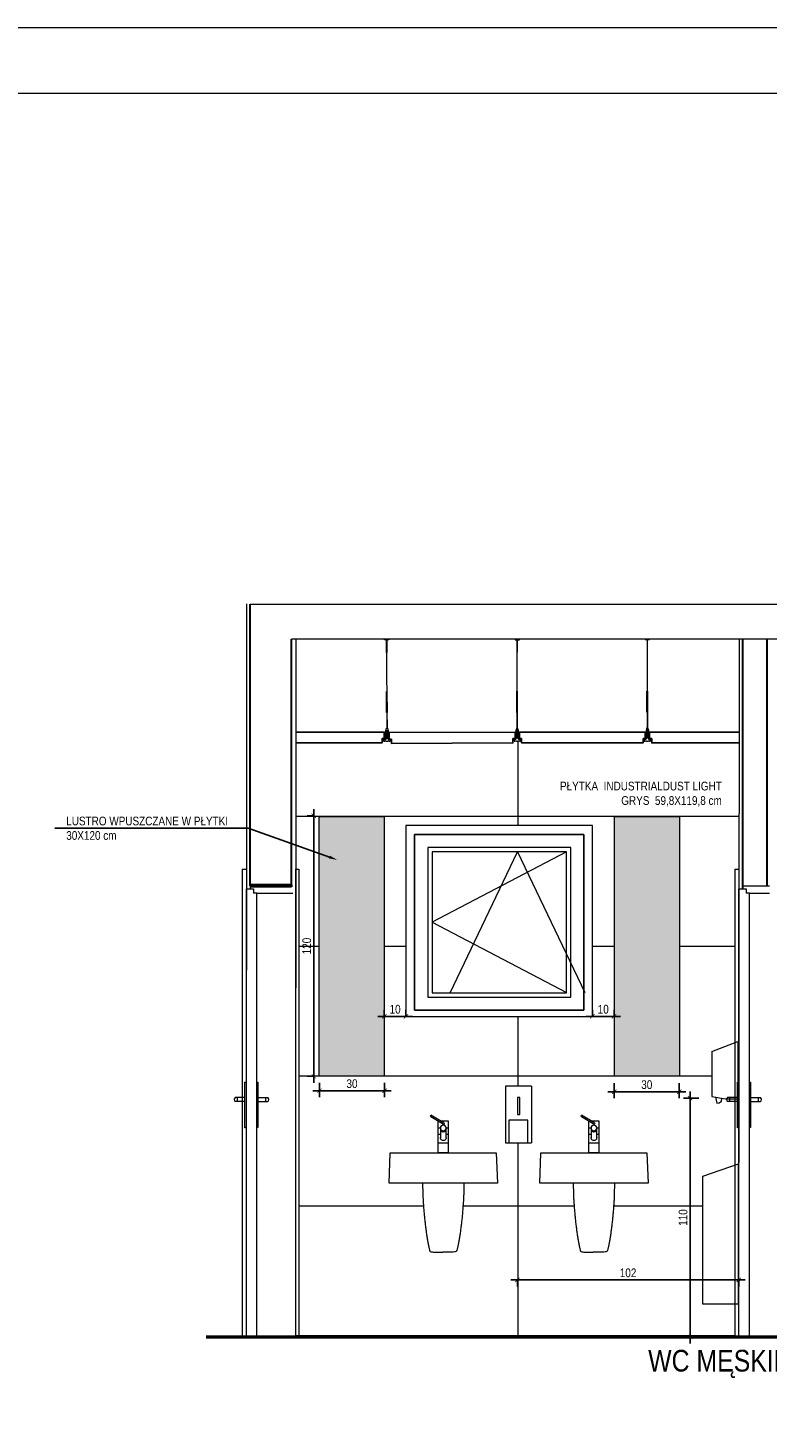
# Model space of a CAD drawing. Header units: millimetres. Extents: x -9038497 to 54128, y -10570064 to 59476.
# Tile 116 of 135: x 47869 to 48210, y 22292 to 22937. Entities that reach past the tile are written whole.
import ezdxf
from ezdxf import colors
from ezdxf.entities.mleader import LeaderData, LeaderLine
from ezdxf.math import Vec2, Vec3

# ---------------------------------------------------------------- set-up
doc = ezdxf.new("R2010")
doc.units = ezdxf.units.MM
doc.header["$LTSCALE"] = 0.8
doc.header["$PDMODE"] = 2
for name, color, linetype, lineweight in [('0 proj_drzwi', 4, 'Continuous', 0), ('0 proj_schody', 2, 'Continuous', 18), ('0 proj_widok widok widok', 7, 'Continuous', 0), ('0 proj_wyposażenie sanitarne', 40, 'Continuous', 18), ('0 proj_ściany konstrukcyjne', 1, 'Continuous', 30), ('M_SCIANA konstrukcyjna', 1, 'Continuous', 50), ('SPRZĘT', 71, 'Continuous', 20), ('tynk', 252, 'Continuous', 5), ('wieszaki suf.p.', 253, 'Continuous', 5), ('X proj_wyposażenie sanitarne', 40, 'Continuous', 18)]:
    doc.layers.add(name, color=color, linetype=linetype, lineweight=lineweight)
doc.layers.add('strop podw.', color=3, linetype='Continuous')
doc.styles.get("Standard").update_dxf_attribs({"font": 'g12f13.shx', "width": 0.8, "height": 10})
doc.styles.add('WYMIAR-20', font='ARIALN.TTF', dxfattribs={"height": 4})
doc.styles.add('WYMIAR-50', font='ARIALN.TTF', dxfattribs={"height": 10})
doc.dimstyles.new('SKALA-20', dxfattribs={"dimscale": 2, "dimtxt": 2, "dimasz": 1, "dimexe": 1.5, "dimexo": 1.5, "dimgap": 0.6, "dimtad": 1, "dimdec": 1, "dimrnd": 0.5, "dimdsep": 46, "dimtxsty": 'WYMIAR-20', "dimblk": 'ARCHTICK', "dimcen": 1.2, "dimdle": 1.5, "dimclrd": 256, "dimclre": 256, "dimclrt": 256, "dimadec": 0, "dimazin": 0, "dimtfac": 0.5, "dimtdec": 1, "dimtix": 1, "dimtmove": 2, "dimatfit": 3, "dimfxl": 2, "dimfxlon": 1, "dimtolj": 1, "dimarcsym": 0})

# ---------------------------------------------------------------- blocks, each defined once
blk = doc.blocks.new('klam lewa')
at = {"layer": '0 proj_drzwi'}
for p, q in [((-8431.22, 26524.91), (-8431.22, 26545.92)), ((-8431.22, 26545.92), (-8430.72, 26545.91)), ((-8431.22, 26538.82), (-8435.8, 26538.82)), ((-8431.22, 26536.91), (-8435.8, 26536.91)), ((-8434.72, 26536.91), (-8434.72, 26538.82)), ((-8430.72, 26524.91), (-8431.22, 26524.91))]:
    blk.add_line(p, q, dxfattribs=at)
blk.add_arc((-8434.92, 26537.86), 1.3, 132.64753, 226.98908, dxfattribs=at)
blk = doc.blocks.new('klam prawa')
at = {"layer": '0 proj_drzwi'}
for p, q in [((-8425.72, 26545.91), (-8425.22, 26545.91)), ((-8425.22, 26545.91), (-8425.22, 26524.92)), ((-8425.22, 26538.82), (-8420.64, 26538.82)), ((-8425.22, 26536.92), (-8420.62, 26536.92)), ((-8421.72, 26538.82), (-8421.72, 26536.92)), ((-8425.22, 26524.92), (-8425.72, 26524.92))]:
    blk.add_line(p, q, dxfattribs=at)
blk.add_arc((-8421.52, 26537.86), 1.3, 313.01092, 47.35247, dxfattribs=at)
blk = doc.blocks.new('bat um nowa f')
at = {"layer": 'X proj_wyposażenie sanitarne'}
for p, q in [((619.64, 2703.15), (619.64, 2717.73)), ((619.64, 2717.73), (623.25, 2717.73)), ((622.14, 2717.06), (627.91, 2720.53)), ((622.49, 2716.46), (627.91, 2719.71)), ((624.61, 2717.73), (624.64, 2717.73)), ((624.64, 2717.73), (624.64, 2703.15)), ((620.84, 2714.72), (619.64, 2714.72)), ((620.84, 2711.72), (619.64, 2711.72)), ((620.84, 2709.95), (620.84, 2714.62)), ((621.1, 2713.06), (621.1, 2713.83)), ((623.17, 2713.06), (623.17, 2713.83)), ((624.64, 2714.72), (623.43, 2714.72)), ((623.43, 2714.72), (623.43, 2709.96)), ((624.64, 2711.72), (623.43, 2711.72)), ((624.64, 2707.72), (619.64, 2707.74)), ((619.64, 2703.15), (624.64, 2703.15))]:
    blk.add_line(p, q, dxfattribs=at)
blk.add_circle((622.14, 2714.62), 1.3, dxfattribs=at)
for centre, radius, start, end in [((622.13, 2716.65), 0.41, 89.25184, 331.9395), ((628.13, 2720.12), 0.465, 118.45961, 241.54039), ((627.47, 2720.12), 0.594, 316.54919, 43.45081), ((622.14, 2710.07), 1.3, 175.01344, 4.62173), ((622.13, 2708.54), 4.64, 77.13474, 102.86526), ((622.13, 2714.24), 1.57, 228.90471, 311.09529)]:
    blk.add_arc(centre, radius, start, end, dxfattribs=at)
blk = doc.blocks.new('twins50 f')
at = {"layer": '0 proj_wyposażenie sanitarne'}
for p, q in [((3839.52, 903.8), (3839.02, 889.8)), ((3888.45, 903.8), (3839.52, 903.8)), ((3888.95, 889.8), (3888.45, 903.8)), ((3839.02, 889.8), (3888.95, 889.8))]:
    blk.add_line(p, q, dxfattribs=at)
at = {"layer": 'SPRZĘT'}
blk.add_blockref('bat um nowa f', (3241.85, -1799.35), dxfattribs=at)
blk = doc.blocks.new('poj na mydło fr')
at = {"layer": '0 proj_wyposażenie sanitarne', "lineweight": 0}
for p, q in [((-2399.64, 1962.81), (-2387.64, 1962.81)), ((-2399.64, 1962.81), (-2399.64, 1936.81)), ((-2387.64, 1962.81), (-2387.64, 1936.81)), ((-2387.64, 1936.81), (-2399.64, 1936.81))]:
    blk.add_line(p, q, dxfattribs=at)
for points in [[(-2394.16, 1957.73), (-2393.12, 1957.73), (-2393.12, 1949.82), (-2394.16, 1949.82)], [(-2397.85, 1947.22), (-2389.13, 1947.22), (-2389.13, 1936.81), (-2397.85, 1936.81)]]:
    blk.add_lwpolyline(points, close=True, dxfattribs=at)
blk = doc.blocks.new('047201_f')
at = {"layer": '0 proj_wyposażenie sanitarne', "lineweight": 15}
for points in [[(-9.5, 68.59), (-9.41, 63.48), (-9.39, 62.96), (-9.37, 62.44), (-9.34, 61.92), (-9.32, 61.39), (-9.29, 60.85), (-9.26, 60.32), (-9.23, 59.78), (-9.19, 59.23), (-9.15, 58.69), (-9.11, 58.14), (-9.07, 57.59), (-9.03, 57.04), (-8.99, 56.49), (-8.94, 55.94), (-8.9, 55.39), (-8.85, 54.84), (-8.8, 54.28), (-8.74, 53.73), (-8.69, 53.18), (-8.64, 52.64), (-8.58, 52.09), (-8.52, 51.55), (-8.46, 51), (-8.4, 50.47), (-8.34, 49.93), (-8.28, 49.4), (-8.22, 48.87), (-8.15, 48.35), (-8.09, 47.83), (-8.02, 47.31), (-7.95, 46.81), (-7.88, 46.3), (-7.82, 45.81), (-7.74, 45.32), (-7.67, 44.84), (-7.6, 44.36), (-7.53, 43.89), (-7.46, 43.43), (-7.38, 42.98), (-7.31, 42.54), (-7.23, 42.1), (-7.16, 41.68), (-7.08, 41.26), (-7.01, 40.86), (-6.93, 40.46), (-6.85, 40.08), (-6.77, 39.7), (-6.7, 39.34), (-6.62, 38.99), (-6.54, 38.66), (-6.46, 38.33), (-6.38, 38.02), (-6.31, 37.72)], [(9.51, 68.59), (9.42, 63.54), (9.4, 63.03), (9.38, 62.5), (9.35, 61.98), (9.33, 61.45), (9.3, 60.91), (9.27, 60.37), (9.23, 59.83), (9.2, 59.29), (9.16, 58.74), (9.12, 58.19), (9.08, 57.64), (9.04, 57.09), (8.99, 56.54), (8.95, 55.99), (8.9, 55.43), (8.85, 54.88), (8.8, 54.33), (8.75, 53.78), (8.69, 53.23), (8.64, 52.68), (8.58, 52.13), (8.52, 51.58), (8.46, 51.04), (8.4, 50.5), (8.34, 49.97), (8.28, 49.43), (8.21, 48.9), (8.15, 48.38), (8.08, 47.86), (8.02, 47.35), (7.95, 46.84), (7.88, 46.33), (7.81, 45.84), (7.74, 45.34), (7.67, 44.86), (7.6, 44.38), (7.52, 43.91), (7.45, 43.45), (7.38, 43), (7.3, 42.56), (7.23, 42.12), (7.15, 41.69), (7.08, 41.28), (7, 40.87), (6.93, 40.47), (6.85, 40.09), (6.77, 39.71), (6.7, 39.35), (6.62, 39), (6.55, 38.66), (6.47, 38.33), (6.39, 38.02), (6.32, 37.72)], [(-6.31, 37.72), (-6.18, 37.36), (-5.98, 37.13), (-5.55, 37)], [(-5.55, 37), (-5.13, 36.94), (-4.63, 36.89), (-4.08, 36.86), (-3.5, 36.83), (-2.89, 36.82), (-2.29, 36.82), (-1.71, 36.82), (-1.17, 36.82), (-0.14, 36.83), (0.27, 36.81)], [(5.56, 37), (5.14, 36.94), (4.64, 36.89), (4.09, 36.86), (3.51, 36.83), (2.9, 36.82), (2.3, 36.82), (1.72, 36.82), (1.18, 36.82), (0.69, 36.83), (0.27, 36.81)], [(6.32, 37.72), (6.19, 37.36), (5.99, 37.13), (5.56, 37)]]:
    blk.add_lwpolyline(points, dxfattribs=at)
blk = doc.blocks.new('A$C604A1FD6')
at = {"color": 0, "ltscale": 60}
for p, q in [((0, 5), (0, 2)), ((1, 5), (1, 2)), ((60, 5), (60, 2))]:
    blk.add_line(p, q, dxfattribs=at)
blk.add_lwpolyline([(58, 2), (58, 0), (2, 0), (2, 2), (1, 2), (1, 5), (59, 5), (59, 2)], close=True, dxfattribs=at)
blk = doc.blocks.new('_ArchTick')
at = {"color": 0, "linetype": 'ByBlock', "const_width": 0.15}
blk.add_lwpolyline([(-0.5, -0.5), (0.5, 0.5)], dxfattribs=at)
blk = doc.blocks.new('*D2546')
at = {"layer": '0 proj_widok widok widok', "lineweight": -2, "transparency": 16777216}
for p, q in [((48199.8, 22360.12), (48091.8, 22360.12)), ((48094.8, 22360.12), (48094.8, 22357.12)), ((48196.8, 22360.12), (48196.8, 22357.12))]:
    blk.add_line(p, q, dxfattribs=at)
at = {"layer": 'Defpoints', "color": 0, "lineweight": 0, "transparency": 16777216}
for p in [(48094.8, 22361.64), (48094.8, 22360.12), (48196.8, 22361.64)]:
    blk.add_point(p, dxfattribs=at)
at = {"layer": '0 proj_widok widok widok', "lineweight": -2, "transparency": 16777216, "xscale": 2, "yscale": 2, "zscale": 2, "rotation": 180}
blk.add_blockref('_ArchTick', (48094.8, 22360.12), dxfattribs=at)
at = {"layer": '0 proj_widok widok widok', "lineweight": -2, "transparency": 16777216, "xscale": 2, "yscale": 2, "zscale": 2}
blk.add_blockref('_ArchTick', (48196.8, 22360.12), dxfattribs=at)
at = {"layer": '0 proj_widok widok widok', "lineweight": 0, "transparency": 16777216, "insert": (48145.8, 22363.37), "char_height": 4, "attachment_point": 5, "style": 'WYMIAR-20'}
blk.add_mtext('\\A1;102', dxfattribs=at)
blk = doc.blocks.new('*D2539')
at = {"layer": '0 proj_widok widok widok', "lineweight": -2, "transparency": 16777216}
for p, q in [((48178.41, 22443.84), (48171.41, 22443.84)), ((48174.41, 22330.84), (48174.41, 22446.84)), ((48178.41, 22333.84), (48171.41, 22333.84))]:
    blk.add_line(p, q, dxfattribs=at)
at = {"layer": 'Defpoints', "color": 0, "lineweight": 0, "transparency": 16777216}
for p in [(48174.41, 22443.84), (48186.1, 22443.84), (48186.1, 22333.84)]:
    blk.add_point(p, dxfattribs=at)
at = {"layer": '0 proj_widok widok widok', "lineweight": -2, "transparency": 16777216, "xscale": 2, "yscale": 2, "zscale": 2}
for p, rotation in [((48174.41, 22443.84), 90), ((48174.41, 22333.84), 270)]:
    blk.add_blockref('_ArchTick', p, dxfattribs=dict(at, rotation=rotation))
at = {"layer": '0 proj_widok widok widok', "lineweight": 0, "transparency": 16777216, "insert": (48171.17, 22388.84), "char_height": 4, "attachment_point": 5, "rotation": 90, "style": 'WYMIAR-20'}
blk.add_mtext('\\A1;110', dxfattribs=at)
blk = doc.blocks.new('*D2427')
at = {"layer": '0 proj_widok widok widok', "lineweight": -2, "transparency": 16777216}
for p, q in [((48126.36, 22481.52), (48142.36, 22481.52)), ((48129.36, 22481.52), (48129.36, 22484.52)), ((48139.36, 22481.52), (48139.36, 22484.52))]:
    blk.add_line(p, q, dxfattribs=at)
at = {"layer": 'Defpoints', "color": 0, "lineweight": 0, "transparency": 16777216}
for p in [(48129.36, 22481.37), (48139.36, 22481.52), (48139.36, 22481.37)]:
    blk.add_point(p, dxfattribs=at)
at = {"layer": '0 proj_widok widok widok', "lineweight": -2, "transparency": 16777216, "xscale": 2, "yscale": 2, "zscale": 2, "rotation": 180}
blk.add_blockref('_ArchTick', (48129.36, 22481.52), dxfattribs=at)
at = {"layer": '0 proj_widok widok widok', "lineweight": -2, "transparency": 16777216, "xscale": 2, "yscale": 2, "zscale": 2}
blk.add_blockref('_ArchTick', (48139.36, 22481.52), dxfattribs=at)
at = {"layer": '0 proj_widok widok widok', "lineweight": 0, "transparency": 16777216, "insert": (48134.36, 22484.77), "char_height": 4, "attachment_point": 5, "style": 'WYMIAR-20'}
blk.add_mtext('\\A1;10', dxfattribs=at)
blk = doc.blocks.new('*D2428')
at = {"layer": '0 proj_widok widok widok', "lineweight": -2, "transparency": 16777216}
for p, q in [((48030.42, 22481.52), (48046.42, 22481.52)), ((48033.42, 22481.52), (48033.42, 22484.52)), ((48043.42, 22481.52), (48043.42, 22484.52))]:
    blk.add_line(p, q, dxfattribs=at)
at = {"layer": 'Defpoints', "color": 0, "lineweight": 0, "transparency": 16777216}
for p in [(48033.42, 22481.37), (48043.42, 22481.52), (48043.42, 22481.37)]:
    blk.add_point(p, dxfattribs=at)
at = {"layer": '0 proj_widok widok widok', "lineweight": -2, "transparency": 16777216, "xscale": 2, "yscale": 2, "zscale": 2, "rotation": 180}
blk.add_blockref('_ArchTick', (48033.42, 22481.52), dxfattribs=at)
at = {"layer": '0 proj_widok widok widok', "lineweight": -2, "transparency": 16777216, "xscale": 2, "yscale": 2, "zscale": 2}
blk.add_blockref('_ArchTick', (48043.42, 22481.52), dxfattribs=at)
at = {"layer": '0 proj_widok widok widok', "lineweight": 0, "transparency": 16777216, "insert": (48038.42, 22484.77), "char_height": 4, "attachment_point": 5, "style": 'WYMIAR-20'}
blk.add_mtext('\\A1;10', dxfattribs=at)
blk = doc.blocks.new('*D2429')
at = {"layer": '0 proj_widok widok widok', "lineweight": -2, "transparency": 16777216}
for p, q in [((48139.43, 22450.76), (48139.43, 22443.8)), ((48169.43, 22450.76), (48169.43, 22443.8)), ((48136.43, 22446.8), (48172.43, 22446.8))]:
    blk.add_line(p, q, dxfattribs=at)
at = {"layer": 'Defpoints', "color": 0, "lineweight": 0, "transparency": 16777216}
for p in [(48139.43, 22453.76), (48169.43, 22453.76), (48169.43, 22446.8)]:
    blk.add_point(p, dxfattribs=at)
at = {"layer": '0 proj_widok widok widok', "lineweight": -2, "transparency": 16777216, "xscale": 2, "yscale": 2, "zscale": 2, "rotation": 180}
blk.add_blockref('_ArchTick', (48139.43, 22446.8), dxfattribs=at)
at = {"layer": '0 proj_widok widok widok', "lineweight": -2, "transparency": 16777216, "xscale": 2, "yscale": 2, "zscale": 2}
blk.add_blockref('_ArchTick', (48169.43, 22446.8), dxfattribs=at)
at = {"layer": '0 proj_widok widok widok', "lineweight": 0, "transparency": 16777216, "insert": (48154.43, 22450.04), "char_height": 4, "attachment_point": 5, "style": 'WYMIAR-20'}
blk.add_mtext('\\A1;30', dxfattribs=at)
blk = doc.blocks.new('*D2430')
at = {"layer": '0 proj_widok widok widok', "lineweight": -2, "transparency": 16777216}
for p, q in [((48003.55, 22450.85), (48003.55, 22444.25)), ((48033.55, 22450.85), (48033.55, 22444.25)), ((48036.55, 22447.25), (48000.55, 22447.25))]:
    blk.add_line(p, q, dxfattribs=at)
at = {"layer": 'Defpoints', "color": 0, "lineweight": 0, "transparency": 16777216}
for p in [(48003.55, 22453.85), (48033.55, 22453.85), (48003.55, 22447.25)]:
    blk.add_point(p, dxfattribs=at)
at = {"layer": '0 proj_widok widok widok', "lineweight": -2, "transparency": 16777216, "xscale": 2, "yscale": 2, "zscale": 2, "rotation": 180}
blk.add_blockref('_ArchTick', (48003.55, 22447.25), dxfattribs=at)
at = {"layer": '0 proj_widok widok widok', "lineweight": -2, "transparency": 16777216, "xscale": 2, "yscale": 2, "zscale": 2}
blk.add_blockref('_ArchTick', (48033.55, 22447.25), dxfattribs=at)
at = {"layer": '0 proj_widok widok widok', "lineweight": 0, "transparency": 16777216, "insert": (48018.55, 22450.49), "char_height": 4, "attachment_point": 5, "style": 'WYMIAR-20'}
blk.add_mtext('\\A1;30', dxfattribs=at)
blk = doc.blocks.new('*D2431')
at = {"layer": '0 proj_widok widok widok', "lineweight": -2, "transparency": 16777216}
for p, q in [((48000.95, 22450.9), (48000.95, 22576.9)), ((48000.95, 22573.9), (47997.95, 22573.9)), ((48000.95, 22453.9), (47997.95, 22453.9))]:
    blk.add_line(p, q, dxfattribs=at)
at = {"layer": 'Defpoints', "color": 0, "lineweight": 0, "transparency": 16777216}
for p in [(48000.95, 22573.9), (48003.21, 22573.9), (48003.21, 22453.9)]:
    blk.add_point(p, dxfattribs=at)
at = {"layer": '0 proj_widok widok widok', "lineweight": -2, "transparency": 16777216, "xscale": 2, "yscale": 2, "zscale": 2}
for p, rotation in [((48000.95, 22573.9), 90), ((48000.95, 22453.9), 270)]:
    blk.add_blockref('_ArchTick', p, dxfattribs=dict(at, rotation=rotation))
at = {"layer": '0 proj_widok widok widok', "lineweight": 0, "transparency": 16777216, "insert": (47997.71, 22513.9), "char_height": 4, "attachment_point": 5, "rotation": 90, "style": 'WYMIAR-20'}
blk.add_mtext('\\A1;120', dxfattribs=at)

msp = doc.modelspace()

# ---------------------------------------------------------------- hatches: boundary and pattern name
at = {"layer": '0 proj_widok widok widok', "lineweight": 0, "true_color": 0xadddf7, "transparency": 33554687}
h = msp.add_hatch(color=141, dxfattribs=at)
h.dxf.hatch_style = 1
h.paths.add_polyline_path([(48033.4, 22573.5), (48003.4, 22573.5), (48003.4, 22453.94), (48033.4, 22453.94)])
h = msp.add_hatch(color=141, dxfattribs=at)
h.dxf.hatch_style = 1
h.paths.add_polyline_path([(48169.53, 22573.5), (48139.53, 22573.5), (48139.53, 22453.94), (48169.53, 22453.94)])

# ---------------------------------------------------------------- linework, layer by layer
at = {"color": 1, "lineweight": 0, "ltscale": 40}
for p, q in [((47971.69, 22671.44), (48571.41, 22671.44)), ((48541.41, 22655.24), (47990.63, 22655.24))]:
    msp.add_line(p, q, dxfattribs=at)
at = {"color": 0, "ltscale": 60}
msp.add_line((48154.69, 22612.46), (48154.69, 22609.46), dxfattribs=at)
at = {"lineweight": 0, "ltscale": 40}
for points in [[(48043.44, 22481.39), (48129.44, 22481.39), (48129.44, 22569.39), (48043.44, 22569.39)], [(48125.44, 22484.39), (48047.44, 22484.39), (48047.44, 22565.34), (48125.44, 22565.34)], [(48047.44, 22484.39), (48125.44, 22484.39), (48125.44, 22565.34), (48047.44, 22565.34)], [(48053.44, 22490.39), (48119.44, 22490.39), (48119.44, 22559.34), (48053.44, 22559.34)], [(48047.44, 22484.39), (48125.44, 22484.39), (48125.44, 22484.39), (48047.44, 22484.39)]]:
    msp.add_lwpolyline(points, close=True, dxfattribs=at)
at = {"color": 253, "lineweight": 0, "ltscale": 40}
for points in [[(48117.48, 22557.37), (48055.44, 22524.86), (48117.48, 22492.43)], [(48063.87, 22492.39), (48094.87, 22557.34), (48125.91, 22492.43)]]:
    msp.add_lwpolyline(points, dxfattribs=at)
msp.add_lwpolyline([(48055.44, 22492.39), (48117.44, 22492.39), (48117.44, 22557.34), (48055.44, 22557.34)], close=True, dxfattribs=at)
at = {"layer": '0 proj_drzwi', "lineweight": 0}
for p, q in [((47967.93, 22549.24), (47969.89, 22549.24)), ((47992.58, 22549.24), (47994.03, 22549.24)), ((48194.94, 22549.24), (48196.9, 22549.24)), ((47969.73, 22540.24), (47973.23, 22540.24)), ((47969.73, 22540.24), (47969.73, 22529.69)), ((47971.67, 22541.69), (47971.67, 22540.24)), ((47971.67, 22541.69), (47991.28, 22541.69)), ((47973.23, 22540.24), (47973.23, 22538.24)), ((47974.73, 22538.24), (47973.23, 22538.24)), ((47974.15, 22541.69), (47979.15, 22541.69)), ((47974.77, 22538.33), (47991.3, 22538.33)), ((48196.74, 22540.24), (48200.24, 22540.24)), ((48196.74, 22540.24), (48196.74, 22529.69)), ((48198.64, 22541.69), (48211.01, 22541.69)), ((48198.74, 22541.69), (48198.74, 22540.24)), ((48200.24, 22540.24), (48200.24, 22538.24)), ((48201.74, 22538.24), (48200.24, 22538.24)), ((48201.78, 22538.33), (48211.01, 22538.33))]:
    msp.add_line(p, q, dxfattribs=at)
at = {"layer": '0 proj_drzwi'}
for p, q in [((47967.93, 22549.24), (47967.93, 22333.85)), ((47992.58, 22549.24), (47992.58, 22333.85)), ((47994.03, 22549.24), (47994.03, 22333.85)), ((48194.94, 22549.24), (48194.94, 22333.85)), ((47974.73, 22333.64), (47974.73, 22538.24)), ((48201.74, 22333.64), (48201.74, 22538.24)), ((47969.73, 22529.62), (47969.73, 22333.64)), ((48196.74, 22529.62), (48196.74, 22333.64))]:
    msp.add_line(p, q, dxfattribs=at)
at = {"layer": '0 proj_schody'}
for p, q in [((48184.35, 22465.36), (48196.35, 22469.98)), ((48196.35, 22469.98), (48196.35, 22443.53)), ((48184.35, 22465.3), (48184.35, 22444.61)), ((48184.35, 22444.61), (48190.66, 22443.53)), ((48186.1, 22444.3), (48186.75, 22441.53)), ((48186.75, 22441.53), (48187.72, 22441.74)), ((48187.72, 22441.74), (48188.8, 22442.46)), ((48188.8, 22442.46), (48189.04, 22443.79)), ((48190.66, 22443.53), (48196.35, 22443.53)), ((48180.23, 22407.95), (48196.68, 22413.62)), ((48196.68, 22349.05), (48196.68, 22413.62)), ((48180.23, 22349.05), (48180.23, 22407.95)), ((48180.08, 22349.05), (48196.68, 22349.05))]:
    msp.add_line(p, q, dxfattribs=at)
at = {"layer": '0 proj_widok widok widok', "lineweight": 0}
for p, q in [((48095.03, 22608.17), (48095.03, 22569.39)), ((48196.92, 22573.5), (47992.58, 22573.5)), ((48003.4, 22453.94), (48003.4, 22573.57)), ((48003.4, 22573.57), (48033.43, 22573.57)), ((48033.4, 22573.46), (48033.4, 22453.94)), ((48139.53, 22453.94), (48139.53, 22573.57)), ((48139.53, 22573.57), (48169.55, 22573.57)), ((48169.53, 22573.46), (48169.53, 22453.94)), ((47992.58, 22513.7), (47992.55, 22513.7)), ((48003.4, 22513.7), (47994.03, 22513.7)), ((48043.44, 22513.7), (48033.4, 22513.7)), ((48139.53, 22513.7), (48129.44, 22513.7)), ((48194.94, 22513.7), (48169.53, 22513.7)), ((48095.03, 22481.39), (48095.03, 22449.29)), ((48184.35, 22453.9), (47994.03, 22453.9)), ((48033.4, 22453.94), (48003.4, 22453.94)), ((48169.53, 22453.94), (48139.53, 22453.94)), ((48095.03, 22423.29), (48095.03, 22334.67)), ((48051.51, 22394.1), (47994.03, 22394.1)), ((48120.71, 22394.1), (48069.5, 22394.1)), ((48180.23, 22394.1), (48139.13, 22394.1)), ((48194.94, 22334.3), (47992.74, 22334.3))]:
    msp.add_line(p, q, dxfattribs=at)
for points in [[(47439.58, 21462.77), (49539.58, 21462.77), (49539.58, 22936.77), (47439.58, 22936.77)], [(47439.58, 21462.77), (49539.58, 21462.77), (49539.58, 22936.77), (47439.58, 22936.77)], [(47599.58, 22906.77), (49509.58, 22906.77), (49509.58, 21492.77), (47599.58, 21492.77)]]:
    msp.add_lwpolyline(points, close=True, dxfattribs=at)
at = {"layer": '0 proj_ściany konstrukcyjne'}
for p, q in [((47971.69, 22541.69), (47971.69, 22671.44)), ((47990.63, 22541.69), (47990.63, 22655.24))]:
    msp.add_line(p, q, dxfattribs=at)
at = {"layer": '0 proj_ściany konstrukcyjne', "lineweight": 30}
for p, q in [((48198.64, 22540.24), (48198.64, 22655.24)), ((48209.74, 22655.24), (48209.74, 22541.69))]:
    msp.add_line(p, q, dxfattribs=at)
at = {"layer": '0 proj_ściany konstrukcyjne', "lineweight": 60}
msp.add_line((47990.63, 22541.69), (47971.69, 22541.69), dxfattribs=at)
at = {"layer": 'M_SCIANA konstrukcyjna'}
msp.add_line((48574.42, 22333.81), (47951.32, 22333.81), dxfattribs=at)
at = {"layer": 'strop podw.', "ltscale": 60}
for points in [[(47992.6, 22612.43), (48033.41, 22612.46), (48033.41, 22609.46), (48032.41, 22609.46), (48032.41, 22607.46), (47992.6, 22607.43)], [(48196.94, 22612.43), (48155.69, 22612.46), (48155.69, 22609.46), (48156.69, 22609.46), (48156.69, 22607.46), (48196.94, 22607.43)]]:
    msp.add_lwpolyline(points, dxfattribs=at)
at = {"layer": 'tynk', "lineweight": 0, "ltscale": 40}
for p, q in [((47969.96, 22671.55), (47969.77, 22333.81)), ((48196.97, 22671.55), (48196.97, 22671.44)), ((47992.63, 22655.24), (47992.44, 22333.81)), ((48196.96, 22655.24), (48196.78, 22333.81))]:
    msp.add_line(p, q, dxfattribs=at)
at = {"layer": 'wieszaki suf.p.'}
for p, q in [((48034.69, 22614.22), (48034.56, 22653.92)), ((48094.69, 22614.35), (48094.69, 22653.6)), ((48154.69, 22614.36), (48154.69, 22653.12)), ((48034.66, 22622.21), (48034.69, 22614.22)), ((48094.69, 22622.34), (48094.69, 22614.35)), ((48154.69, 22622.36), (48154.69, 22614.36))]:
    msp.add_line(p, q, dxfattribs=at)
at = {"layer": 'wieszaki suf.p.', "linetype": 'Continuous'}
for p, q in [((48034.46, 22621.41), (48034.42, 22631.13)), ((48034.86, 22621.41), (48034.82, 22631.13)), ((48094.49, 22621.54), (48094.49, 22631.26)), ((48094.89, 22621.54), (48094.89, 22631.26)), ((48154.49, 22621.56), (48154.49, 22631.27)), ((48154.89, 22621.56), (48154.89, 22631.27))]:
    msp.add_line(p, q, dxfattribs=at)
at = {"layer": 'wieszaki suf.p.'}
for points in [[(48034.66, 22649.09), (48034.46, 22649.09), (48034.44, 22654.89), (48033.54, 22654.89), (48033.54, 22655.09), (48035.54, 22655.09), (48035.54, 22654.89), (48034.64, 22654.89)], [(48094.59, 22649.22), (48094.79, 22649.22), (48094.79, 22655.02), (48095.69, 22655.02), (48095.69, 22655.22), (48093.69, 22655.22), (48093.69, 22655.02), (48094.59, 22655.02)], [(48154.59, 22649.23), (48154.79, 22649.23), (48154.79, 22655.03), (48155.69, 22655.03), (48155.69, 22655.23), (48153.69, 22655.23), (48153.69, 22655.03), (48154.59, 22655.03)]]:
    msp.add_lwpolyline(points, close=True, dxfattribs=at)
for points in [[(48034.08, 22613.3), (48034.31, 22613.3), (48034.32, 22611.05, 0.309747), (48035.07, 22611.05), (48035.07, 22613.3), (48035.3, 22613.3), (48035.31, 22609.51, 0.050199), (48035.35, 22609.02, 0.462729), (48035.65, 22608.95), (48036, 22609.26, -0.591447), (48036.17, 22609.19), (48036.17, 22608.28, -0.336476), (48036.03, 22608.15), (48035.75, 22608.15), (48035.75, 22608.34), (48035.09, 22608.34), (48035.09, 22608.14), (48034.32, 22608.14), (48034.32, 22608.34), (48033.66, 22608.33), (48033.66, 22608.14), (48033.38, 22608.14, -0.336476), (48033.24, 22608.27), (48033.24, 22609.18, -0.591447), (48033.41, 22609.25), (48033.76, 22608.95, 0.462729), (48034.06, 22609.02, 0.050199), (48034.09, 22609.51)], [(48034.31, 22613.3), (48034.31, 22614.05, -0.440677), (48035.06, 22614.06), (48035.07, 22611.05, -0.309747), (48034.32, 22611.05)], [(48095.3, 22613.43), (48095.07, 22613.43), (48095.07, 22611.18, -0.309747), (48094.31, 22611.18), (48094.31, 22613.43), (48094.08, 22613.43), (48094.08, 22609.64, -0.050199), (48094.05, 22609.15, -0.462729), (48093.75, 22609.08), (48093.4, 22609.38, 0.591447), (48093.23, 22609.32), (48093.23, 22608.41, 0.336476), (48093.37, 22608.27), (48093.64, 22608.27), (48093.64, 22608.47), (48094.31, 22608.47), (48094.31, 22608.27), (48095.07, 22608.27), (48095.07, 22608.47), (48095.74, 22608.47), (48095.74, 22608.27), (48096.01, 22608.27, 0.336476), (48096.15, 22608.41), (48096.15, 22609.32, 0.591447), (48095.98, 22609.38), (48095.63, 22609.08, -0.462729), (48095.33, 22609.15, -0.050199), (48095.3, 22609.64)], [(48095.07, 22613.43), (48095.07, 22614.18, 0.440677), (48094.31, 22614.18), (48094.31, 22611.18, 0.309747), (48095.07, 22611.18)], [(48155.3, 22613.44), (48155.06, 22613.44), (48155.06, 22611.19, -0.309747), (48154.31, 22611.19), (48154.31, 22613.44), (48154.08, 22613.44), (48154.08, 22609.65, -0.050199), (48154.05, 22609.16, -0.462729), (48153.75, 22609.09), (48153.39, 22609.4, 0.591447), (48153.23, 22609.33), (48153.23, 22608.42, 0.336476), (48153.37, 22608.28), (48153.64, 22608.28), (48153.64, 22608.48), (48154.3, 22608.48), (48154.3, 22608.28), (48155.07, 22608.28), (48155.07, 22608.48), (48155.74, 22608.48), (48155.74, 22608.28), (48156.01, 22608.28, 0.336476), (48156.15, 22608.42), (48156.15, 22609.33, 0.591447), (48155.98, 22609.4), (48155.63, 22609.09, -0.462729), (48155.33, 22609.16, -0.050199), (48155.3, 22609.65)], [(48155.06, 22613.44), (48155.06, 22614.2, 0.440677), (48154.31, 22614.2), (48154.31, 22611.19, 0.309747), (48155.06, 22611.19)]]:
    msp.add_lwpolyline(points, format="xyb", close=True, dxfattribs=at)

# ---------------------------------------------------------------- block references
at = {"layer": '0 proj_widok widok widok'}
for name, p in [('klam lewa', (56400.44, -4094.67)), ('klam prawa', (56400.44, -4094.67)), ('klam lewa', (56627.45, -4094.67)), ('klam prawa', (56627.45, -4094.67))]:
    msp.add_blockref(name, p, dxfattribs=at)
at = {"layer": '0 proj_widok widok widok', "lineweight": 0, "xscale": -1}
msp.add_blockref('poj na mydło fr', (45701.68, 20486.48), dxfattribs=at)
at = {"layer": '0 proj_wyposażenie sanitarne', "xscale": -1}
for p in [(51924.6, 21514.84), (51994.03, 21514.84)]:
    msp.add_blockref('twins50 f', p, dxfattribs=at)
at = {"layer": '0 proj_wyposażenie sanitarne', "color": 5, "lineweight": 15, "xscale": -1}
for p in [(48060.62, 22336.05), (48130.05, 22336.05)]:
    msp.add_blockref('047201_f', p, dxfattribs=at)
at = {"layer": 'strop podw.', "ltscale": 60, "xscale": -1, "rotation": 0.2022947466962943}
msp.add_blockref('A$C604A1FD6', (48094.71, 22607.45), dxfattribs=at)
at = {"layer": 'strop podw.', "ltscale": 60}
msp.add_blockref('A$C604A1FD6', (48094.69, 22607.45), dxfattribs=at)

# ---------------------------------------------------------------- texts
at = {"layer": '0 proj_widok widok widok', "lineweight": 0}
for s, width, gutter_width, insert, char_height, attachment_point, style in [('PŁYTKA  INDUSTRIALDUST LIGHT GRYS  59,8X119,8 cm  ', 78.8002, 20, (48189.01, 22589.59), 4, 3, 'WYMIAR-20'), ('LUSTRO WPUSZCZANE W PŁYTKI 30X120 cm', 88.0267, 20, (47886.85, 22573.5), 4, 1, 'WYMIAR-20'), ('WC MĘSKIE  PARTER - WIDOK  A 1 : 20 ', 227.7449, 50, (48368.28, 22327.91), 10, 3, 'WYMIAR-50')]:
    msp.add_mtext_dynamic_manual_height_columns(s, width=width, gutter_width=gutter_width, heights=[0], dxfattribs=dict(at, insert=insert, char_height=char_height, attachment_point=attachment_point, style=style))

# ---------------------------------------------------------------- dimensions: what is measured, and where the dimension line sits
dim = msp.add_linear_dim(base=(48000.95, 22573.9), p1=(48003.21, 22453.9), p2=(48003.21, 22573.9), angle=90, dimstyle='SKALA-20', dxfattribs=at)
dim.commit()
dim.dimension.update_dxf_attribs({"geometry": '*D2431', "text_midpoint": (47997.71, 22513.9)})
for base, p1, p2, picture, middle in [((48043.42, 22481.52), (48033.42, 22481.37), (48043.42, 22481.37), '*D2428', (48038.42, 22484.77)), ((48139.36, 22481.52), (48129.36, 22481.37), (48139.36, 22481.37), '*D2427', (48134.36, 22484.77)), ((48003.55, 22447.25), (48033.55, 22453.85), (48003.55, 22453.85), '*D2430', (48018.55, 22450.49)), ((48169.43, 22446.8), (48139.43, 22453.76), (48169.43, 22453.76), '*D2429', (48154.43, 22450.04)), ((48094.8, 22360.12), (48196.8, 22361.64), (48094.8, 22361.64), '*D2546', (48145.8, 22363.37))]:
    dim = msp.add_linear_dim(base=base, p1=p1, p2=p2, dimstyle='SKALA-20', dxfattribs=at)
    dim.commit()
    dim.dimension.update_dxf_attribs({"geometry": picture, "text_midpoint": middle})
dim = msp.add_aligned_dim(p1=(48186.1, 22333.84), p2=(48186.1, 22443.84), distance=11.69, dimstyle='SKALA-20', dxfattribs=at)
dim.commit()
dim.dimension.update_dxf_attribs({"geometry": '*D2539', "text_midpoint": (48171.17, 22388.84)})

# ---------------------------------------------------------------- leaders
ml = msp.add_multileader_mtext('Standard', dxfattribs=at)
ml.set_content('', color=256)
ml.set_leader_properties()
ml.build(insert=Vec2(0, 0))
ml.multileader.update_dxf_attribs({"text_right_attachment_type": 6, "dogleg_length": 0.36})
ctx = ml.context
ctx.base_point, ctx.plane_origin = Vec3(47879.56, 22570.15), Vec3(47980.92, 22597.36)
ctx.right_attachment, ctx.text_align_type = 6, 2
notes = []
notes.append((ctx, [(0, (1, 1, 0), (47970.63, 22568.15), (-1, 0), 87.07, [(0, [(48011.88, 22553.56)], 0, [])])]))
ctx.mtext.insert, ctx.mtext.alignment, ctx.mtext.flow_direction = Vec3(47881.56, 22572.15), 3, 5
for ctx, leaders in notes:
    for number, flags, end, landing, length, lines in leaders:
        leader = LeaderData()
        leader.index, (leader.has_last_leader_line, leader.has_dogleg_vector, leader.attachment_direction) = number, flags
        leader.last_leader_point, leader.dogleg_vector, leader.dogleg_length = Vec3(end), Vec3(landing), length
        for number, points, colour, breaks in lines:
            line = LeaderLine()
            line.index, line.vertices, line.color, line.breaks = number, Vec3.list(points), colors.encode_raw_color(colour), breaks
            leader.lines.append(line)
        ctx.leaders.append(leader)

doc.saveas('drawing.dxf')
